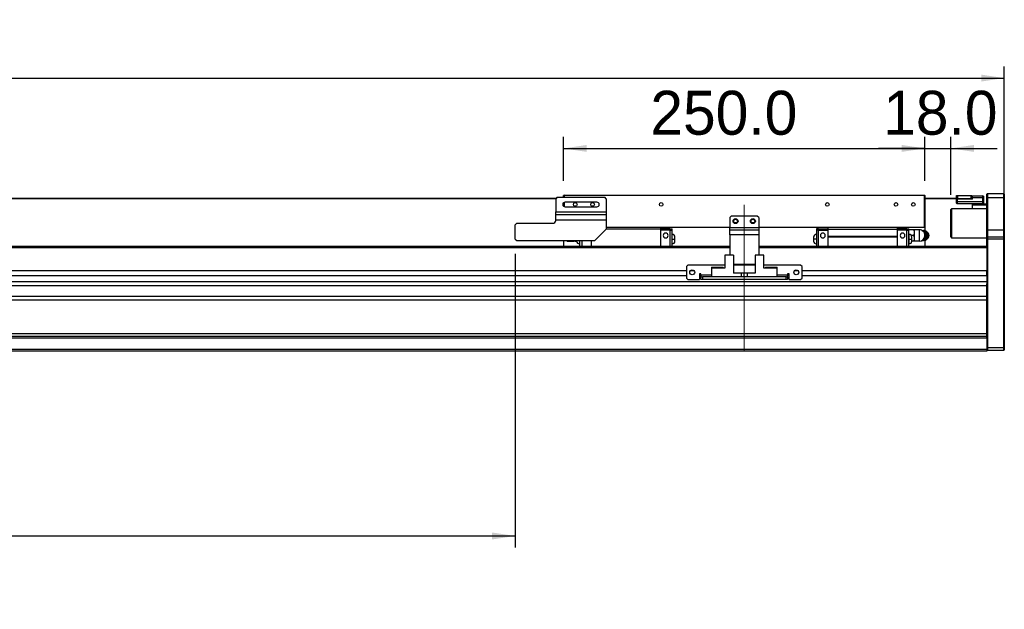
# Model space of a CAD drawing. Header units: millimetres. Extents: x 40 to 3320, y 40 to 2336.
# Tile 12 of 18: x 1823 to 2505, y 1038 to 1447. Entities that reach past the tile are written whole.
import ezdxf

# ---------------------------------------------------------------- set-up
doc = ezdxf.new("R2010")
doc.units = ezdxf.units.MM
doc.header["$LTSCALE"] = 8
doc.linetypes.add('CENTERX2', pattern=[20.32, 12.7, -2.54, 2.54, -2.54])
doc.layers.add('DIMNS', color=7, linetype='Continuous')
doc.styles.add('SLDTEXTSTYLE7', font='txt')
doc.dimstyles.new('SLDDIMSTYLE0', dxfattribs={"dimtxt": 30.4, "dimasz": 16, "dimexe": 0, "dimexo": 0.0625, "dimgap": 7.6, "dimtad": 2, "dimdec": 1, "dimrnd": 1e-09, "dimzin": 4, "dimdsep": 46, "dimtxsty": 'SLDTEXTSTYLE7', "dimsah": 1, "dimcen": 0.09, "dimadec": 0, "dimazin": 1, "dimtfac": 1, "dimtdec": 1, "dimtmove": 0, "dimatfit": 0, "dimfxl": 0, "dimfrac": 2, "dimtolj": 1, "dimtzin": 12, "dimarcsym": 0})
doc.dimstyles.new('SLDDIMSTYLE1', dxfattribs={"dimtxt": 30.4, "dimasz": 16, "dimexe": 0, "dimexo": 0.0625, "dimgap": 7.6, "dimtad": 2, "dimdec": 1, "dimrnd": 1e-09, "dimzin": 4, "dimdsep": 46, "dimtxsty": 'SLDTEXTSTYLE7', "dimsah": 1, "dimcen": 0.09, "dimadec": 0, "dimazin": 1, "dimtfac": 1, "dimtdec": 1, "dimtofl": 0, "dimtmove": 0, "dimatfit": 3, "dimfxl": 0, "dimfrac": 2, "dimtolj": 1, "dimtzin": 12, "dimarcsym": 0})

# ---------------------------------------------------------------- blocks, each defined once
blk = doc.blocks.new('_D_21')
at = {"layer": 'DIMNS'}
for p, q in [((284.87, 1304.81), (284.87, 1414.15)), ((2504.87, 1304.81), (2504.87, 1414.15)), ((284.87, 1406.15), (2504.87, 1406.15))]:
    blk.add_line(p, q, dxfattribs=at)
for points in [[(284.87, 1406.15), (300.87, 1403.75), (300.87, 1408.55)], [(2504.87, 1406.15), (2488.87, 1408.55), (2488.87, 1403.75)]]:
    blk.add_solid(points, dxfattribs=at)
at = {"layer": 'DIMNS', "insert": (1338.91, 1446.04), "char_height": 30.4, "attachment_point": 1, "style": 'SLDTEXTSTYLE7'}
blk.add_mtext('2220.0', dxfattribs=at)
blk = doc.blocks.new('_D_22')
at = {"layer": 'DIMNS'}
for p, q in [((2199.87, 1335.01), (2199.87, 1365.46)), ((2449.87, 1335.01), (2449.87, 1365.46)), ((2199.87, 1357.46), (2449.87, 1357.46))]:
    blk.add_line(p, q, dxfattribs=at)
for points in [[(2199.87, 1357.46), (2215.87, 1355.06), (2215.87, 1359.86)], [(2449.87, 1357.46), (2433.87, 1359.86), (2433.87, 1355.06)]]:
    blk.add_solid(points, dxfattribs=at)
at = {"layer": 'DIMNS', "insert": (2259.87, 1397.34), "char_height": 30.4, "attachment_point": 1, "style": 'SLDTEXTSTYLE7'}
blk.add_mtext('250.0', dxfattribs=at)
blk = doc.blocks.new('_D_23')
at = {"layer": 'DIMNS'}
for p, q in [((2449.87, 1335.01), (2449.87, 1365.46)), ((2467.87, 1325.31), (2467.87, 1365.46)), ((2449.87, 1357.46), (2417.87, 1357.46)), ((2449.87, 1357.46), (2467.87, 1357.46)), ((2467.87, 1357.46), (2499.87, 1357.46))]:
    blk.add_line(p, q, dxfattribs=at)
for points in [[(2449.87, 1357.46), (2433.87, 1359.86), (2433.87, 1355.06)], [(2467.87, 1357.46), (2483.87, 1355.06), (2483.87, 1359.86)]]:
    blk.add_solid(points, dxfattribs=at)
at = {"layer": 'DIMNS', "insert": (2421.03, 1397.34), "char_height": 30.4, "attachment_point": 1, "style": 'SLDTEXTSTYLE7'}
blk.add_mtext('18.0', dxfattribs=at)
blk = doc.blocks.new('_D_26')
at = {"layer": 'DIMNS'}
for p, q in [((586.37, 1287.99), (586.37, 1081.15)), ((2166.37, 1284.49), (2166.37, 1081.15)), ((586.37, 1089.15), (2166.37, 1089.15))]:
    blk.add_line(p, q, dxfattribs=at)
for points in [[(586.37, 1089.15), (602.37, 1086.75), (602.37, 1091.55)], [(2166.37, 1089.15), (2150.37, 1091.55), (2150.37, 1086.75)]]:
    blk.add_solid(points, dxfattribs=at)
at = {"layer": 'DIMNS', "char_height": 30.4, "attachment_point": 1, "style": 'SLDTEXTSTYLE7'}
for s, insert in [('Stroke T=', (1251.11, 1129.04)), ('1580.0', (1426.71, 1129.04))]:
    blk.add_mtext(s, dxfattribs=dict(at, insert=insert))

msp = doc.modelspace()

# ---------------------------------------------------------------- linework, layer by layer
at = {"color": 7, "linetype": 'Continuous', "lineweight": 25}
for p, q in [((2194.5652486, 1322.8522981), (593.3652045, 1322.8522981)), ((2194.3652155, 1322.6522947), (593.3652045, 1322.6522947)), ((2195.3652026, 1323.6523042), (2194.3652155, 1322.6523021)), ((2194.3652155, 1322.6523021), (2194.3652155, 1313.6523062)), ((2195.3652026, 1323.6523042), (2228.3652546, 1323.6523042)), ((2200.1652242, 1325.1522997), (2199.8652341, 1324.8523021)), ((2199.8652341, 1323.6523042), (2199.8652341, 1324.8523021)), ((2200.1652242, 1324.8523021), (2199.8652341, 1324.8523021)), ((2200.1652242, 1325.1522997), (2449.5652439, 1325.1522997)), ((2200.1652242, 1325.1522997), (2200.1652242, 1324.8523021)), ((2449.5652439, 1324.8523021), (2200.1652242, 1324.8523021)), ((2200.1652242, 1324.8523021), (2200.1652242, 1323.6523042)), ((2229.3652417, 1322.6523021), (2228.3652546, 1323.6523042)), ((2229.3652417, 1322.6523021), (2229.3652417, 1313.6523062)), ((2449.5652439, 1325.1522997), (2449.5652439, 1324.8523021)), ((2449.8651744, 1324.8523021), (2449.5652439, 1325.1522997)), ((2449.5652439, 1302.9523039), (2449.5652439, 1324.8523021)), ((2449.8651744, 1324.8523021), (2449.5652439, 1324.8523021)), ((2449.8651744, 1324.8523021), (2449.8651744, 1302.9523039)), ((2471.8652488, 1322.8522981), (2449.8651744, 1322.8522981)), ((2472.1651794, 1322.6522947), (2449.8651744, 1322.6522947)), ((2471.8652488, 1322.8522981), (2471.8652488, 1324.8522947)), ((2471.8652488, 1324.8522947), (2472.3652126, 1324.8522947)), ((2472.3652126, 1322.8522981), (2471.8652488, 1322.8522981)), ((2471.8652488, 1322.352297), (2472.1651794, 1322.6522947)), ((2471.8652488, 1320.6522981), (2471.8652488, 1322.352297)), ((2471.8652488, 1322.352297), (2472.1651794, 1322.352297)), ((2472.1651794, 1322.352297), (2472.1651794, 1322.6522947)), ((2472.1651794, 1322.6522947), (2482.865286, 1322.6522947)), ((2472.1651794, 1322.352297), (2472.1651794, 1320.6522981)), ((2482.865286, 1322.352297), (2472.1651794, 1322.352297)), ((2472.3652126, 1324.8522947), (2472.3652126, 1322.8522981)), ((2472.3652126, 1324.8522947), (2481.8652393, 1324.8522947)), ((2472.3652126, 1322.8522981), (2481.8652393, 1322.8522981)), ((2481.8652393, 1322.8522981), (2481.8652393, 1324.8522947)), ((2481.8652393, 1324.8522947), (2482.3652031, 1324.8522947)), ((2482.3652031, 1322.8522981), (2481.8652393, 1322.8522981)), ((2482.3652031, 1324.8522947), (2482.3652031, 1322.8522981)), ((2482.3652031, 1322.8522981), (2482.3652031, 1322.6522947)), ((2482.865286, 1324.6522987), (2490.0651695, 1324.6522987)), ((2482.865286, 1323.1522957), (2482.865286, 1324.6522987)), ((2482.865286, 1322.352297), (2482.865286, 1323.1522957)), ((2490.0651695, 1323.1522957), (2482.865286, 1323.1522957)), ((2490.0651695, 1323.1522957), (2490.0651695, 1324.6522987)), ((2490.3652193, 1324.3523011), (2490.0651695, 1324.6522987)), ((2490.0651695, 1320.6522981), (2490.0651695, 1323.1522957)), ((2490.3652193, 1323.1522957), (2490.0651695, 1323.1522957)), ((2490.3652193, 1324.3523011), (2490.3652193, 1323.1522957)), ((2490.3652193, 1323.1522957), (2490.3652193, 1320.6522981)), ((2493.1652071, 1326.1522943), (2492.8652765, 1325.8522967)), ((2492.8652765, 1323.1522957), (2492.8652765, 1325.8522967)), ((2493.1652071, 1323.1522957), (2492.8652765, 1323.1522957)), ((2492.8652765, 1301.1522958), (2492.8652765, 1323.1522957)), ((2493.1652071, 1326.1522943), (2493.1652071, 1323.1522957)), ((2493.1652071, 1326.1522943), (2504.5651914, 1326.1522943)), ((2493.1652071, 1323.1522957), (2493.1652071, 1301.1522958)), ((2504.5651914, 1323.1522957), (2493.1652071, 1323.1522957)), ((2504.5651914, 1323.1522957), (2504.5651914, 1326.1522943)), ((2504.5651914, 1326.1522943), (2504.8652412, 1325.8522967)), ((2504.5651914, 1301.1522958), (2504.5651914, 1323.1522957)), ((2504.5651914, 1323.1522957), (2504.8652412, 1323.1522957)), ((2504.8652412, 1325.8522967), (2504.8652412, 1323.1522957)), ((2504.8652412, 1323.1522957), (2504.8652412, 1301.1522958)), ((2199.8652341, 1317.403301), (2199.8652341, 1319.9013019)), ((2200.1652242, 1320.0910533), (2200.1652242, 1317.2135571)), ((2222.865236, 1320.2523062), (2200.8652212, 1320.2523062)), ((2200.8652212, 1317.0523042), (2222.865236, 1317.0523042)), ((2468.3652641, 1315.6522954), (2467.8651811, 1315.1522944)), ((2492.8652765, 1315.6522954), (2468.3652641, 1315.6522954)), ((2468.3652641, 1315.6522954), (2468.3652641, 1295.6522996)), ((2471.8652488, 1320.6522981), (2472.1651794, 1320.6522981)), ((2471.8652488, 1319.4523001), (2471.8652488, 1320.6522981)), ((2471.8652488, 1319.4523001), (2472.1651794, 1319.152295)), ((2472.1651794, 1320.6522981), (2472.1651794, 1319.152295)), ((2472.1651794, 1320.6522981), (2490.0651695, 1320.6522981)), ((2490.0651695, 1319.152295), (2472.1651794, 1319.152295)), ((2482.865286, 1318.1523005), (2482.865286, 1319.152295)), ((2482.865286, 1315.6522954), (2482.865286, 1318.1523005)), ((2492.8652765, 1318.1523005), (2482.865286, 1318.1523005)), ((2490.0651695, 1319.152295), (2490.0651695, 1320.6522981)), ((2490.0651695, 1320.6522981), (2490.3652193, 1320.6522981)), ((2490.0651695, 1319.152295), (2490.3652193, 1319.4523001)), ((2490.0651695, 1319.152295), (2492.8652765, 1319.152295)), ((2490.3652193, 1320.6522981), (2490.3652193, 1319.4523001)), ((2194.3652155, 1313.6523062), (2229.3652417, 1313.6523062)), ((2194.3652155, 1311.659261), (2194.3652155, 1313.6523062)), ((2194.3652155, 1311.659261), (2229.3652417, 1311.659261)), ((2194.3652155, 1307.6731706), (2194.3652155, 1311.659261)), ((2229.3652417, 1313.6523062), (2229.3652417, 1311.659261)), ((2229.3652417, 1311.659261), (2229.3652417, 1307.6731706)), ((2315.8652307, 1310.6523002), (2314.8652436, 1309.6523056)), ((2314.8652436, 1309.6523056), (2314.8652436, 1302.6523063)), ((2333.8652374, 1310.6523002), (2315.8652307, 1310.6523002)), ((2334.8652245, 1309.6523056), (2333.8652374, 1310.6523002)), ((2334.8652245, 1309.6523056), (2334.8652245, 1302.6523063)), ((2467.8651811, 1296.1523006), (2467.8651811, 1315.1522944)), ((2167.3652054, 1305.6523049), (2166.3652183, 1304.6523029)), ((2166.3652183, 1294.652305), (2166.3652183, 1304.6523029)), ((2167.3652054, 1305.6523049), (2192.3652412, 1305.6523049)), ((2194.3652155, 1307.6731706), (2194.3652155, 1307.6523015)), ((2229.3652417, 1307.6731706), (2194.3652155, 1307.6731706)), ((2229.3652417, 1307.6731706), (2229.3652417, 1301.6523043)), ((2229.3652417, 1302.9523039), (2314.8652436, 1302.9523039)), ((2314.8652436, 1302.6523063), (2229.3652417, 1302.6523063)), ((2266.8652059, 1302.6523063), (2266.8652059, 1301.6523043)), ((2273.3652116, 1301.8523002), (2266.8652059, 1301.8523002)), ((2273.3652116, 1301.8523002), (2273.3652116, 1300.9023065)), ((2273.3652116, 1301.752306), (2274.8652221, 1301.752306)), ((2274.8652221, 1300.8123035), (2274.8652221, 1301.752306)), ((2314.8652436, 1302.6523063), (2334.8652245, 1302.6523063)), ((2314.8652436, 1301.1523033), (2314.8652436, 1302.6523063)), ((2334.8652245, 1302.9523039), (2449.5652439, 1302.9523039)), ((2334.8652245, 1302.6523063), (2334.8652245, 1301.1523033)), ((2449.5652439, 1302.6523063), (2334.8652245, 1302.6523063)), ((2376.3652565, 1301.752306), (2374.865246, 1301.752306)), ((2374.865246, 1301.752306), (2374.865246, 1300.8123035)), ((2376.3652565, 1300.9023065), (2376.3652565, 1301.8523002)), ((2376.3652565, 1301.8523002), (2382.8652026, 1301.8523002)), ((2382.8652026, 1301.6523043), (2382.8652026, 1302.6523063)), ((2430.8652403, 1301.6523043), (2430.8652403, 1302.6523063)), ((2437.365246, 1301.8523002), (2430.8652403, 1301.8523002)), ((2437.365246, 1300.9023065), (2437.365246, 1301.8523002)), ((2437.365246, 1301.752306), (2438.8652565, 1301.752306)), ((2438.8652565, 1300.8123035), (2438.8652565, 1301.752306)), ((2449.5652439, 1302.9523039), (2449.5652439, 1302.6523063)), ((2449.8651744, 1302.9523039), (2449.5652439, 1302.9523039)), ((2449.8651744, 1302.9523039), (2449.5652439, 1302.6523063)), ((2449.8651744, 1302.9523039), (2449.8651744, 1300.4146883)), ((2221.3652255, 1293.652303), (2229.3652417, 1301.6523043)), ((2266.8652059, 1301.6523043), (2229.3652417, 1301.6523043)), ((2266.8652059, 1301.6523043), (2266.8652059, 1289.6523023)), ((2273.3652116, 1300.9023065), (2266.8652059, 1300.9023065)), ((2273.3652116, 1300.9023065), (2273.3652116, 1289.6523023)), ((2273.3652116, 1300.8123035), (2274.8652221, 1300.8123035)), ((2274.8652221, 1289.6523023), (2274.8652221, 1300.8123035)), ((2274.9652387, 1297.9023004), (2274.8652221, 1297.9023004)), ((2276.865256, 1294.652305), (2276.865256, 1296.0023055)), ((2314.8652436, 1297.6523036), (2314.8652436, 1301.1523033)), ((2314.8652436, 1301.1523033), (2334.8652245, 1301.1523033)), ((2334.8652245, 1297.6523036), (2314.8652436, 1297.6523036)), ((2314.8652436, 1297.6523036), (2314.8652436, 1283.5523034)), ((2334.8652245, 1301.1523033), (2334.8652245, 1297.6523036)), ((2334.8652245, 1297.6523036), (2334.8652245, 1283.5523034)), ((2372.8652121, 1296.0023055), (2372.8652121, 1294.652305)), ((2374.865246, 1297.9023004), (2374.7652294, 1297.9023004)), ((2376.3652565, 1300.8123035), (2374.865246, 1300.8123035)), ((2374.865246, 1300.8123035), (2374.865246, 1289.6523023)), ((2376.3652565, 1300.9023065), (2382.8652026, 1300.9023065)), ((2376.3652565, 1289.6523023), (2376.3652565, 1300.9023065)), ((2382.8652026, 1296.6523016), (2382.8652026, 1301.6523043)), ((2382.8652026, 1301.6523043), (2430.8652403, 1301.6523043)), ((2382.8652026, 1296.2523023), (2382.8652026, 1296.6523016)), ((2382.8652026, 1296.6523016), (2430.8652403, 1296.6523016)), ((2382.8652026, 1296.2523023), (2430.8652403, 1296.2523023)), ((2382.8652026, 1289.6523023), (2382.8652026, 1296.2523023)), ((2430.8652403, 1296.6523016), (2430.8652403, 1301.6523043)), ((2437.365246, 1300.9023065), (2430.8652403, 1300.9023065)), ((2430.8652403, 1296.2523023), (2430.8652403, 1296.6523016)), ((2430.8652403, 1289.6523023), (2430.8652403, 1296.2523023)), ((2437.365246, 1289.6523023), (2437.365246, 1300.9023065)), ((2437.365246, 1300.8123035), (2438.8652565, 1300.8123035)), ((2442.1994211, 1301.1523033), (2438.8652565, 1301.1523033)), ((2438.8652565, 1289.6523023), (2438.8652565, 1300.8123035)), ((2438.9652731, 1297.9023004), (2438.8652565, 1297.9023004)), ((2442.1994211, 1297.1523026), (2440.4776813, 1297.1523026)), ((2440.8652307, 1294.652305), (2440.8652307, 1296.0023055)), ((2442.1994211, 1301.1523033), (2442.3652412, 1299.1523067)), ((2442.3652412, 1299.1523067), (2442.1994211, 1297.1523026)), ((2442.1994211, 1297.1523026), (2442.3652412, 1295.152306)), ((2442.3652412, 1295.152306), (2442.1994211, 1293.1523019)), ((2442.3652412, 1301.1523033), (2442.3652412, 1299.1523067)), ((2442.3652412, 1299.1523067), (2442.3652412, 1295.152306)), ((2442.3652412, 1295.152306), (2442.3652412, 1293.1523019)), ((2445.9652425, 1301.1523033), (2442.5402404, 1301.1523033)), ((2447.7684023, 1300.6523022), (2449.0240337, 1300.6523022)), ((2449.0240337, 1300.6523022), (2449.8974802, 1298.9023024)), ((2449.7313024, 1300.6523022), (2449.0240337, 1300.6523022)), ((2449.8974802, 1295.4023028), (2449.0240337, 1293.652303)), ((2450.7179977, 1298.9023024), (2449.7313024, 1300.6523022)), ((2449.7313024, 1293.652303), (2450.7179977, 1295.4023028)), ((2449.8974802, 1298.9023024), (2450.8841755, 1297.1523026)), ((2450.8841755, 1297.1523026), (2449.8974802, 1295.4023028)), ((2451.591325, 1297.1523026), (2450.7179977, 1298.9023024)), ((2450.7179977, 1295.4023028), (2451.591325, 1297.1523026)), ((2451.591325, 1297.1523026), (2450.8841755, 1297.1523026)), ((2452.2600891, 1298.7825194), (2451.6771557, 1299.4399885)), ((2451.6771557, 1294.8646167), (2452.2600891, 1295.5220858)), ((2452.8651954, 1297.1523026), (2452.5264026, 1297.1523026)), ((2467.8651811, 1296.1523006), (2468.3652641, 1295.6522996)), ((2468.3652641, 1295.6522996), (2492.8652765, 1295.6522996)), ((2493.1652071, 1301.1522958), (2492.8652765, 1301.1522958)), ((2492.8652765, 1295.8522955), (2492.8652765, 1301.1522958)), ((2493.1652071, 1296.1523006), (2492.8652765, 1295.8522955)), ((2492.8652765, 1294.6522975), (2492.8652765, 1295.8522955)), ((2493.1652071, 1301.1522958), (2493.1652071, 1296.1523006)), ((2493.1652071, 1301.1522958), (2504.5651914, 1301.1522958)), ((2493.1652071, 1296.1523006), (2493.1652071, 1294.6522975)), ((2493.1652071, 1296.1523006), (2504.5651914, 1296.1523006)), ((2504.5651914, 1296.1523006), (2504.5651914, 1301.1522958)), ((2504.8652412, 1301.1522958), (2504.5651914, 1301.1522958)), ((2504.5651914, 1294.6522975), (2504.5651914, 1296.1523006)), ((2504.8652412, 1295.8522955), (2504.5651914, 1296.1523006)), ((2504.8652412, 1301.1522958), (2504.8652412, 1295.8522955)), ((2504.8652412, 1295.8522955), (2504.8652412, 1294.6522975)), ((2314.8652436, 1289.6523023), (474.8652102, 1289.6523023)), ((2199.8652341, 1289.653554), (604.8652054, 1289.653554)), ((2166.3652183, 1294.652305), (2167.3652054, 1293.652303)), ((2167.3652054, 1293.652303), (2221.3652255, 1293.652303)), ((2199.8652341, 1293.652303), (2199.8652341, 1289.6523023)), ((2203.7652256, 1293.1523019), (2207.1902277, 1293.1523019)), ((2207.3652269, 1293.1523019), (2207.3652269, 1293.652303)), ((2207.531047, 1293.1523019), (2207.4895622, 1293.652303)), ((2207.531047, 1293.1523019), (2208.8711383, 1293.1523019)), ((2208.8652374, 1293.652303), (2208.8652374, 1293.3023045)), ((2210.7652547, 1291.4023021), (2210.8652116, 1291.4023021)), ((2210.8652116, 1293.652303), (2210.8652116, 1289.6523023)), ((2212.3652221, 1293.652303), (2212.3652221, 1289.6523023)), ((2218.8652279, 1293.652303), (2218.8652279, 1289.6523023)), ((2274.8652221, 1294.652305), (2274.9652387, 1294.652305)), ((2274.8652221, 1291.4023021), (2274.9652387, 1291.4023021)), ((2276.865256, 1293.3023045), (2276.865256, 1294.652305)), ((2492.8652765, 1289.6523023), (2334.8652245, 1289.6523023)), ((2372.8652121, 1294.652305), (2372.8652121, 1293.3023045)), ((2374.865246, 1294.652305), (2374.7652294, 1294.652305)), ((2374.7652294, 1291.4023021), (2374.865246, 1291.4023021)), ((2438.8652565, 1294.652305), (2438.9652731, 1294.652305)), ((2438.8652565, 1291.4023021), (2438.9652731, 1291.4023021)), ((2442.1994211, 1293.1523019), (2440.8592703, 1293.1523019)), ((2440.8652307, 1293.3023045), (2440.8652307, 1294.652305)), ((2445.9652425, 1293.1523019), (2442.5402404, 1293.1523019)), ((2447.890711, 1293.652303), (2449.0240337, 1293.652303)), ((2449.7313024, 1293.652303), (2449.0240337, 1293.652303)), ((2449.8651744, 1293.8899169), (2449.8651744, 1289.6523023)), ((2492.8652765, 1289.653554), (2449.8651744, 1289.653554)), ((2493.1652071, 1294.6522975), (2492.8652765, 1294.6522975)), ((2492.8652765, 1289.3664459), (2492.8652765, 1294.6522975)), ((2492.8652765, 1289.3664459), (2492.8652765, 1288.6523003)), ((2492.8652765, 1288.6523003), (2492.8652765, 1272.6491908)), ((2493.1652071, 1294.6522975), (2493.1652071, 1219.652298)), ((2504.5651914, 1294.6522975), (2493.1652071, 1294.6522975)), ((2504.5651914, 1219.652298), (2504.5651914, 1294.6522975)), ((2504.8652412, 1294.6522975), (2504.5651914, 1294.6522975)), ((2504.8652412, 1294.6522975), (2504.8652412, 1219.7765621)), ((2311.3651992, 1283.5523034), (2311.3651992, 1274.6523017)), ((2317.3652412, 1283.5523034), (2311.3651992, 1283.5523034)), ((2317.3652412, 1283.5523034), (2317.3652412, 1271.1523021)), ((2332.3652269, 1283.5523034), (2332.3652269, 1271.1523021)), ((2338.3652093, 1283.5523034), (2332.3652269, 1283.5523034)), ((2338.3652093, 1274.6523017), (2338.3652093, 1283.5523034)), ((2285.8651997, 1276.652302), (2284.8652126, 1275.6523037)), ((2284.8652126, 1275.6523037), (2284.8652126, 1267.6523024)), ((2311.3651992, 1276.652302), (2285.8651997, 1276.652302)), ((2302.1652223, 1275.1523027), (2309.9652053, 1275.1523027)), ((2302.1652223, 1275.1523027), (2302.1652223, 1274.6523017)), ((2302.1652223, 1274.6523017), (2302.1652223, 1268.6523044)), ((2311.3651992, 1274.6523017), (2302.1652223, 1274.6523017)), ((2310.4652287, 1274.6523017), (2309.9652053, 1275.1523027)), ((2332.3652269, 1277.152303), (2317.3652412, 1277.152303)), ((2332.3652269, 1276.652302), (2317.3652412, 1276.652302)), ((2363.8652088, 1276.652302), (2338.3652093, 1276.652302)), ((2347.5652458, 1274.6523017), (2338.3652093, 1274.6523017)), ((2339.7652032, 1275.1523027), (2339.2652394, 1274.6523017)), ((2339.7652032, 1275.1523027), (2347.5652458, 1275.1523027)), ((2347.5652458, 1274.6523017), (2347.5652458, 1275.1523027)), ((2347.5652458, 1268.6523044), (2347.5652458, 1274.6523017)), ((2364.8652555, 1275.6523037), (2363.8652088, 1276.652302)), ((2364.8652555, 1267.6523024), (2364.8652555, 1275.6523037)), ((2284.8652126, 1272.6491908), (504.8652412, 1272.6491908)), ((2284.8652126, 1269.2491928), (504.8652412, 1269.2491928)), ((2284.8652126, 1267.6523024), (2285.8651997, 1266.6523041)), ((2290.2422668, 1272.6491908), (2287.4881746, 1272.6491908)), ((2294.8652031, 1270.6523048), (2293.8652159, 1270.6523048)), ((2293.8652159, 1270.6523048), (2293.8652159, 1266.6523041)), ((2294.8652031, 1269.2491928), (2293.8652159, 1269.2491928)), ((2294.8652031, 1269.6523028), (2294.8652031, 1270.6523048)), ((2294.8652031, 1269.6523028), (2294.8652031, 1268.6523044)), ((2294.8652031, 1266.6523041), (2294.8652031, 1268.6523044)), ((2294.8652031, 1268.6523044), (2295.8652498, 1268.6523044)), ((2295.8652498, 1268.6523044), (2295.8652498, 1266.6523041)), ((2353.8652183, 1268.6523044), (2295.8652498, 1268.6523044)), ((2322.8652002, 1271.1523021), (2317.3652412, 1271.1523021)), ((2322.8652002, 1268.6523044), (2322.8652002, 1271.1523021)), ((2324.8652341, 1271.1523021), (2322.8652002, 1271.1523021)), ((2324.8652341, 1268.6523044), (2324.8652341, 1271.1523021)), ((2326.8652083, 1271.1523021), (2324.8652341, 1271.1523021)), ((2326.8652083, 1271.1523021), (2326.8652083, 1268.6523044)), ((2332.3652269, 1271.1523021), (2326.8652083, 1271.1523021)), ((2353.8652183, 1266.6523041), (2353.8652183, 1268.6523044)), ((2353.8652183, 1268.6523044), (2354.8652054, 1268.6523044)), ((2355.8652522, 1270.6523048), (2354.8652054, 1270.6523048)), ((2354.8652054, 1270.6523048), (2354.8652054, 1269.6523028)), ((2354.8652054, 1268.6523044), (2354.8652054, 1269.6523028)), ((2355.8652522, 1269.2491928), (2354.8652054, 1269.2491928)), ((2354.8652054, 1268.6523044), (2354.8652054, 1266.6523041)), ((2355.8652522, 1266.6523041), (2355.8652522, 1270.6523048)), ((2362.2422339, 1272.6491908), (2359.4882013, 1272.6491908)), ((2363.8652088, 1266.6523041), (2364.8652555, 1267.6523024)), ((2492.8652765, 1272.6491908), (2364.8652555, 1272.6491908)), ((2492.8652765, 1269.2491928), (2364.8652555, 1269.2491928)), ((2492.8652765, 1269.2491928), (2492.8652765, 1272.6491908)), ((2492.8652765, 1269.2491928), (2492.8652765, 1264.9884516)), ((2492.8652765, 1264.9884516), (296.8651773, 1264.9884516)), ((2492.8652765, 1262.3903746), (296.8651773, 1262.3903746)), ((2285.8651997, 1266.6523041), (2293.8652159, 1266.6523041)), ((2295.8652498, 1266.6523041), (2294.8652031, 1266.6523041)), ((2353.8652183, 1266.6523041), (2295.8652498, 1266.6523041)), ((2354.8652054, 1266.6523041), (2353.8652183, 1266.6523041)), ((2355.8652522, 1266.6523041), (2363.8652088, 1266.6523041)), ((2492.8652765, 1264.9884516), (2492.8652765, 1263.6807816)), ((2492.8652765, 1226.4522979), (2492.8652765, 1263.6807816)), ((2492.8652765, 1254.8848199), (296.8651773, 1254.8848199)), ((2492.8652765, 1252.2867465), (296.8651773, 1252.2867465)), ((2492.8652765, 1229.152298), (296.8651773, 1229.152298)), ((2492.8652765, 1227.1522976), (296.8651773, 1227.1522976)), ((2492.8652765, 1226.1522984), (296.8651773, 1226.1522984)), ((2492.8652765, 1226.4522979), (2492.8652765, 1226.1522984)), ((2492.8652765, 1226.1522984), (2492.8652765, 1218.152298)), ((2492.8652765, 1218.152298), (296.8651773, 1218.152298)), ((2492.8652765, 1217.1522979), (296.8651773, 1217.1522979)), ((2492.8652765, 1219.7765621), (2493.1652071, 1219.652298)), ((2492.8652765, 1218.152298), (2492.8652765, 1217.1522979)), ((2492.8652765, 1217.952298), (2493.1652071, 1217.652298)), ((2493.1652071, 1219.652298), (2493.1652071, 1217.652298)), ((2493.1652071, 1219.652298), (2504.5651914, 1219.652298)), ((2504.5651914, 1217.652298), (2493.1652071, 1217.652298)), ((2504.8652412, 1219.7765621), (2504.5651914, 1219.652298)), ((2504.5651914, 1217.652298), (2504.5651914, 1219.652298)), ((2504.8652412, 1217.952298), (2504.5651914, 1217.652298)), ((2504.8652412, 1219.7765621), (2504.8652412, 1217.952298))]:
    msp.add_line(p, q, dxfattribs=at)
at = {"color": 8, "linetype": 'Continuous', "lineweight": 25}
for p, q in [((2274.9652387, 1294.652305), (2274.9652387, 1297.9023004)), ((2374.7652294, 1297.9023004), (2374.7652294, 1294.652305)), ((2438.9652731, 1294.652305), (2438.9652731, 1297.9023004)), ((2314.8652436, 1288.6523003), (474.8652102, 1288.6523003)), ((2210.7652547, 1293.652303), (2210.7652547, 1291.4023021)), ((2274.9652387, 1291.4023021), (2274.9652387, 1294.652305)), ((2492.8652765, 1288.6523003), (2334.8652245, 1288.6523003)), ((2374.7652294, 1294.652305), (2374.7652294, 1291.4023021)), ((2438.9652731, 1291.4023021), (2438.9652731, 1294.652305)), ((2302.1652223, 1269.6523028), (2294.8652031, 1269.6523028)), ((2354.8652054, 1269.6523028), (2347.5652458, 1269.6523028))]:
    msp.add_line(p, q, dxfattribs=at)
at = {"color": 7, "linetype": 'Continuous', "lineweight": 25, "flags": 128}
for points in [[(2452.8651954, 1297.1523026), (2452.7005674, 1298.05161), (2452.2600891, 1298.7825194)], [(2452.2600891, 1295.5220858), (2452.7005674, 1296.2529952), (2452.8651954, 1297.1523026)], [(2201.8287303, 1293.652303), (2202.5309326, 1293.3474923), (2203.7671925, 1293.1523019)]]:
    msp.add_lwpolyline(points, dxfattribs=at)
at = {"color": 7, "linetype": 'Continuous', "lineweight": 25}
for centre, radius in [((2207.8652269, 1318.652303), 1.25), ((2219.8652269, 1318.652303), 1.25), ((2267.3652269, 1318.652303), 1.25), ((2382.3652269, 1318.652303), 1.25), ((2429.8652269, 1318.652303), 1.25), ((2441.8652269, 1318.652303), 1.25), ((2318.8652269, 1307.152303), 1.7), ((2330.8652269, 1307.152303), 1.7), ((2318.8652269, 1307.152303), 1.25), ((2330.8652269, 1307.152303), 1.25), ((2288.8652269, 1271.652303), 1.7), ((2360.8652269, 1271.652303), 1.7)]:
    msp.add_circle(centre, radius, dxfattribs=at)
for centre, radius, start, end in [((2200.8652269, 1318.652303), 1.6, 90, 270), ((2222.8652269, 1318.652303), 1.6, 270, 90), ((2192.3652269, 1307.652303), 2, 270, 0), ((2270.4652269, 1297.152303), 1.65, 0, 180), ((2270.4652269, 1297.152303), 1.65, 180, 0), ((2274.9652269, 1296.002303), 1.9, 0, 90), ((2374.7652269, 1296.002303), 1.9, 90, 180), ((2379.2652269, 1297.152303), 1.65, 0, 180), ((2379.2652269, 1297.152303), 1.65, 180, 0), ((2434.4652269, 1297.152303), 1.65, 0, 180), ((2434.4652269, 1297.152303), 1.65, 180, 0), ((2438.9652269, 1296.002303), 1.9, 0, 90), ((2445.9652269, 1297.152303), 4, 0, 90.0182461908), ((2445.9652269, 1297.152303), 4, 270.0281472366, 0), ((2446.9672464, 1297.3847373), 3.2998899, 27.3795934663, 66.4082956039), ((2446.9669832, 1296.9201491), 3.300253, 293.5939384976, 332.6181724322), ((2446.5724617, 1297.1523026), 3.7574256, 332.2415930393, 27.7584069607), ((2448.6454322, 1297.0919172), 3.0213597, 302.6880400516, 1.1451994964), ((2448.6105087, 1297.1946872), 3.0559736, 359.20531546, 56.4147440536), ((2449.2600042, 1297.0671179), 3.267509, 291.0419291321, 1.4938828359), ((2449.2596648, 1297.23738), 3.2678455, 358.5081522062, 68.8688386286), ((2210.7652269, 1293.302303), 1.9, 180, 270), ((2274.9652269, 1293.302303), 1.9, 270, 360), ((2374.7652269, 1293.302303), 1.9, 180, 270), ((2438.9652269, 1293.302303), 1.9, 270, 360)]:
    msp.add_arc(centre, radius, start, end, dxfattribs=at)
for points, knots in [([(2445.9652425, 1301.1523033), (2445.9652425, 1301.0921765), (2445.9652425, 1300.971923), (2445.9652425, 1300.0469268), (2445.9652425, 1298.724749), (2445.9652425, 1297.1523026), (2445.9652425, 1295.5798562), (2445.9652425, 1294.2576784), (2445.9652425, 1293.3326822), (2445.9652425, 1293.2124287), (2445.9652425, 1293.1523019)], [0, 0, 0, 0, 0.1249999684, 0.2500000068, 0.3749997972, 0.5, 0.6250002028, 0.7499999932, 0.8750000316, 1, 1, 1, 1]), ([(2450.4442932, 1300.2758095), (2450.4310828, 1300.2831084), (2450.2627652, 1300.3761055), (2450.0644734, 1300.3809038), (2449.8817445, 1300.3853256)], [0, 0, 0, 0, 0.078485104, 1, 1, 1, 1]), ([(2451.6661884, 1297.1523026), (2451.8601609, 1297.1523026), (2452.2480974, 1297.1523026), (2452.4336356, 1297.1523026), (2452.5264026, 1297.1523026)], [0, 0, 0, 0, 0.500011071, 1, 1, 1, 1]), ([(2274.9652387, 1294.652305), (2275.2042366, 1294.652305), (2275.5719047, 1294.652305), (2276.0142623, 1294.652305), (2276.3186586, 1294.652305), (2276.5638496, 1294.652305), (2276.8007788, 1294.652305), (2276.8398544, 1294.652305), (2276.865256, 1294.652305)], [0, 0, 0, 0, 0.2394456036, 0.3683568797, 0.4999981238, 0.6316330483, 0.7605388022, 1, 1, 1, 1]), ([(2374.7652294, 1294.652305), (2374.5262077, 1294.652305), (2374.1585313, 1294.652305), (2373.7161922, 1294.652305), (2373.411812, 1294.652305), (2373.1665549, 1294.652305), (2372.9296294, 1294.652305), (2372.89059, 1294.652305), (2372.8652121, 1294.652305)], [0, 0, 0, 0, 0.2394627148, 0.3683548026, 0.4999946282, 0.6316407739, 0.7605451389, 1, 1, 1, 1]), ([(2438.9652731, 1294.652305), (2439.204252, 1294.652305), (2439.5719015, 1294.652305), (2440.0142419, 1294.652305), (2440.3186915, 1294.652305), (2440.5638803, 1294.652305), (2440.8008203, 1294.652305), (2440.8398556, 1294.652305), (2440.8652307, 1294.652305)], [0, 0, 0, 0, 0.2394278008, 0.3683400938, 0.4999979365, 0.6316338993, 0.76054067, 1, 1, 1, 1]), ([(2449.8791219, 1293.9145932), (2450.007255, 1293.9174053), (2450.2032255, 1293.9217061), (2450.3747761, 1294.0124103), (2450.4341604, 1294.0438086)], [0, 0, 0, 0, 0.6538383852, 1, 1, 1, 1])]:
    msp.add_open_spline(points, degree=3, knots=knots, dxfattribs=at)
at = {"color": 8, "linetype": 'Continuous', "lineweight": 25}
msp.add_open_spline([(2203.7652256, 1293.1523019), (2203.7652256, 1293.1756306), (2203.7652256, 1293.222288), (2203.7652256, 1293.4239044), (2203.7652256, 1293.6227136), (2203.7652256, 1293.652303)], degree=3, knots=[0, 0, 0, 0, 0.4597996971, 0.9196002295, 1, 1, 1, 1], dxfattribs=at)
at = {"layer": 'DIMNS', "linetype": 'CENTERX2', "lineweight": 18}
msp.add_line((2324.8652269, 1216.852303), (2324.8652269, 1326.452303), dxfattribs=at)

# ---------------------------------------------------------------- dimensions: what is measured, and where the dimension line sits
at = {"layer": 'DIMNS'}
for base, p1, p2, dimstyle, picture, middle in [((2504.8652269, 1406.152298), (284.8652269, 1294.652298), (2504.8652269, 1294.652298), 'SLDDIMSTYLE1', '_D_21', (1398.3131874, 1406.152298)), ((2449.8652269, 1357.4568877), (2199.8652269, 1324.852303), (2449.8652269, 1324.852303), 'SLDDIMSTYLE1', '_D_22', (2308.2952966, 1357.4568877)), ((2467.8652269, 1357.4568877), (2449.8652269, 1324.852303), (2467.8652269, 1315.152298), 'SLDDIMSTYLE0', '_D_23', (2458.481208, 1357.4568877))]:
    dim = msp.add_linear_dim(base=base, p1=p1, p2=p2, angle=0, dimstyle=dimstyle, dxfattribs=at)
    dim.commit()
    dim.dimension.update_dxf_attribs({"geometry": picture, "text_midpoint": middle, "dimtype": 160})
dim = msp.add_linear_dim(base=(2166.3652269, 1089.152298), p1=(586.3652269, 1298.152303), p2=(2166.3652269, 1294.652303), text='Stroke T=<>', dimstyle='SLDDIMSTYLE1', dxfattribs=at)
dim.commit()
dim.dimension.update_dxf_attribs({"geometry": '_D_26', "text_midpoint": (1398.3131874, 1089.152298), "dimtype": 160})

doc.saveas('drawing.dxf')
